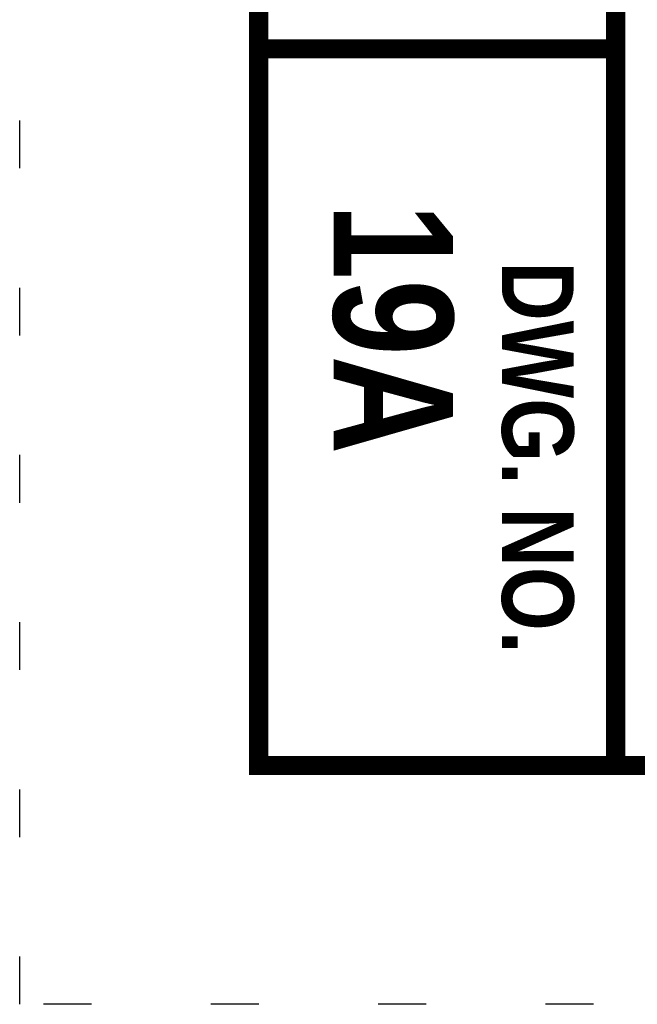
# Model space of a CAD drawing. Header units: inches. Extents: x 1.1 to 12.1, y -2.2 to 6.3.
# Tile 1 of 150: x 1.1 to 2.4, y -2.2 to -0.1. Entities that reach past the tile are written whole.
import ezdxf
from ezdxf.enums import TextEntityAlignment as Align

# ---------------------------------------------------------------- set-up
doc = ezdxf.new("R2010")
doc.units = ezdxf.units.IN
doc.header["$MEASUREMENT"] = 0
doc.linetypes.add('DOT2', pattern=[0.125, 0, -0.125])
doc.layers.add('BORDER', color=7, linetype='Continuous')
doc.layers.add('TEXT', color=255, linetype='Continuous')
doc.styles.add('TECHNICAL', font='techb___.ttf')

msp = doc.modelspace()

# ---------------------------------------------------------------- linework, layer by layer
at = {"layer": 'BORDER', "color": 7, "const_width": 0.04}
msp.add_lwpolyline([(1.59652, 5.84986), (11.59652, 5.84986), (11.59652, -1.65014), (1.59652, -1.65014)], close=True, dxfattribs=at)
for points in [[(2.34323, 5.84986), (2.34323, -1.65014)], [(2.34323, -0.15014), (1.59652, -0.15014)]]:
    msp.add_lwpolyline(points, dxfattribs=at)
at = {"layer": 'DEFPOINTS', "color": 7, "linetype": 'DOT2', "ltscale": 2}
msp.add_lwpolyline([(1.09652, 6.34986), (12.09652, 6.34986), (12.09652, -2.15014), (1.09652, -2.15014)], close=True, dxfattribs=at)

# ---------------------------------------------------------------- texts
at = {"layer": 'TEXT', "color": 7, "style": 'TECHNICAL'}
for s, height, p in [('19A', 0.25, (1.878, -0.99892)), ('DWG. NO.', 0.15, (2.18043, -1.416))]:
    msp.add_text(s, height=height, rotation=270, dxfattribs=at).set_placement(p, align=Align.MIDDLE_RIGHT)

doc.saveas('drawing.dxf')
